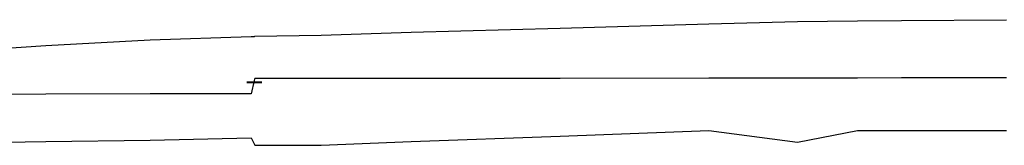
# Model space of a CAD drawing. Extents: x 153859 to 225709, y 852187 to 862903.
# Tile 4 of 5: x 176247 to 189480, y 854538 to 856223. Entities that reach past the tile are written whole.
import ezdxf

# ---------------------------------------------------------------- set-up
doc = ezdxf.new("R2010")
doc.units = 0
doc.header["$LTSCALE"] = 800
doc.linetypes.add('DASHED', pattern=[0])
doc.layers.add('PROPOSED', color=7, linetype='CONTINUOUS')

msp = doc.modelspace()

# ---------------------------------------------------------------- linework, layer by layer
at = {"layer": 'PROPOSED', "color": 0}
for p, q in [((179301, 855388), (179501, 855388)), ((179301, 855378), (179501, 855378))]:
    msp.add_line(p, q, dxfattribs=at)
for points in [[(175199, 855781), (176599, 855878), (177999, 855953), (179359, 855997), (179399, 855997), (179401, 855997), (179406, 856002), (180299, 856017), (181509, 856054), (183509, 856111), (185509, 856168), (186699, 856197), (187509, 856206), (188099, 856211), (189509, 856223)], [(189509, 855441), (188099, 855441), (187509, 855440), (186699, 855440), (185509, 855438), (183509, 855435), (181509, 855433), (180299, 855432), (179406, 855432), (179401, 855424), (179399, 855405), (179359, 855229), (177999, 855226), (176599, 855222), (175199, 855218)]]:
    msp.add_lwpolyline(points, dxfattribs=at)
at = {"layer": 'PROPOSED', "color": 0, "linetype": 'DASHED'}
msp.add_lwpolyline([(175199, 854568), (176599, 854588), (177999, 854608), (179359, 854638), (179406, 854538), (180299, 854538), (181509, 854588), (183509, 854658), (185509, 854738), (186699, 854578), (187509, 854738), (188099, 854738), (189509, 854738)], dxfattribs=at)

doc.saveas('drawing.dxf')
